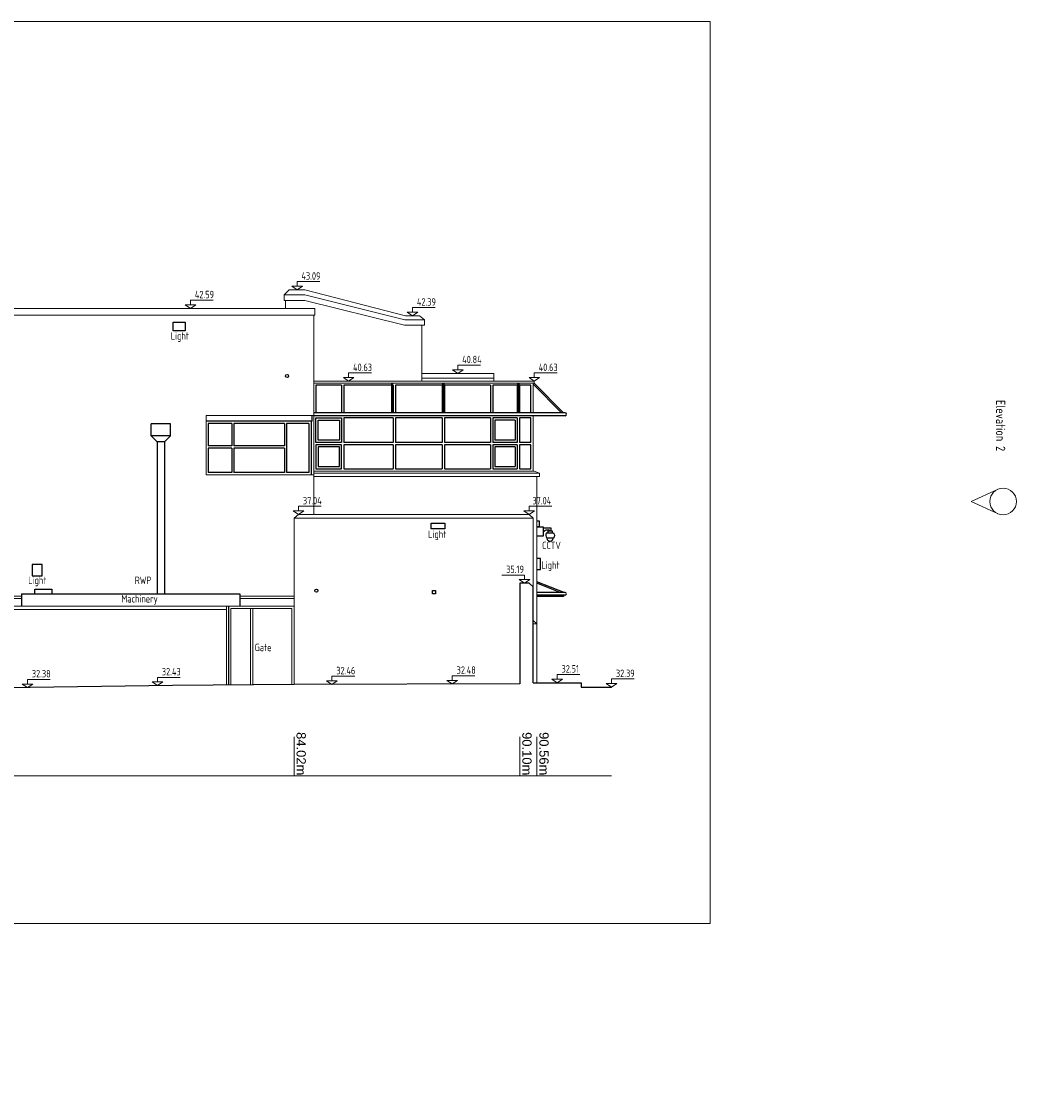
# Model space of a CAD drawing. Header units: metres. Extents: x 526783 to 527427, y 725511 to 725696.
# Tile 3 of 12: x 526867 to 526894, y 725511 to 725540. Entities that reach past the tile are written whole.
import ezdxf
from ezdxf.enums import TextEntityAlignment as Align

# ---------------------------------------------------------------- set-up
doc = ezdxf.new("R2010")
doc.units = ezdxf.units.M
for name, color, linetype, lineweight in [('Fence', 2, 'Continuous', 9), ('Gate', 2, 'Continuous', 9), ('Text', 7, 'Continuous', 9), ('Wall', 7, 'Continuous', 9)]:
    doc.layers.add(name, color=color, linetype=linetype, lineweight=lineweight)
for name, color, linetype in [('Fixture', 253, 'Continuous'), ('Profile', 7, 'Continuous'), ('Service', 254, 'Continuous'), ('Surface', 7, 'Continuous'), ('Window 1', 3, 'Continuous'), ('Window 2', 8, 'Continuous')]:
    doc.layers.add(name, color=color, linetype=linetype)
doc.layers.add('Plot Frames', color=1, linetype='Continuous', lineweight=9, plot=False)
doc.styles.add('arial', font='arial.ttf')
doc.styles.add('ISOCP', font='isocp.shx', dxfattribs={"width": 0.9})

msp = doc.modelspace()

# ---------------------------------------------------------------- linework, layer by layer
at = {"layer": 'Fence'}
for p, q in [((526873.003, 725524.57), (526867.025, 725524.57)), ((526872.953, 725524.481), (526867.025, 725524.481)), ((526872.953, 725524.57), (526872.953, 725522.449)), ((526873.003, 725524.57), (526873.003, 725522.449))]:
    msp.add_line(p, q, dxfattribs=at)
at = {"layer": 'Fixture'}
for p, q in [((526881.977, 725529.78), (526881.213, 725530.553)), ((526882.033, 725529.78), (526881.243, 725530.58)), ((526882.073, 725529.78), (526875.303, 725529.78)), ((526882.073, 725529.7), (526875.303, 725529.7)), ((526882.043, 725524.94), (526881.313, 725525.23)), ((526881.935, 725524.94), (526881.313, 725525.187)), ((526882.073, 725524.94), (526881.313, 725524.94)), ((526882.073, 725524.87), (526881.313, 725524.87)), ((526882.033, 725524.83), (526881.313, 725524.83)), ((526882.033, 725524.87), (526882.033, 725524.83))]:
    msp.add_line(p, q, dxfattribs=at)
at = {"layer": 'Fixture', "elevation": 0}
for points in [[(526877.393, 725530.58), (526877.393, 725529.78)], [(526878.813, 725529.78), (526878.813, 725530.58)], [(526880.833, 725529.78), (526880.833, 725530.58)]]:
    msp.add_lwpolyline(points, dxfattribs=at)
at = {"layer": 'Fixture'}
for points in [[(526877.433, 725529.78), (526877.433, 725530.58)], [(526878.773, 725530.58), (526878.773, 725529.78)], [(526880.793, 725530.58), (526880.793, 725529.78)]]:
    msp.add_lwpolyline(points, dxfattribs=at)
at = {"layer": 'Fixture', "elevation": 0}
msp.add_lwpolyline([(526878.503, 725524.99), (526878.583, 725524.99), (526878.583, 725524.9), (526878.503, 725524.9)], close=True, dxfattribs=at)
at = {"layer": 'Fixture'}
for centre in [(526874.583, 725530.77), (526875.373, 725524.99)]:
    msp.add_circle(centre, 0.04, dxfattribs=at)
msp.add_arc((526882.073, 725529.74), 0.04, 270, 90, dxfattribs=at)
msp.add_ellipse((526882.073, 725524.905), major_axis=(0.035, 0), ratio=1, start_param=4.710961, end_param=7.852554, dxfattribs=at)
at = {"layer": 'Gate'}
for p, q in [((526874.773, 725524.57), (526873.013, 725524.57)), ((526873.013, 725524.57), (526873.013, 725522.449)), ((526874.713, 725524.51), (526873.073, 725524.51)), ((526873.073, 725524.51), (526873.073, 725522.45)), ((526873.603, 725522.453), (526873.603, 725524.51)), ((526873.663, 725522.453), (526873.663, 725524.51)), ((526874.713, 725524.51), (526874.713, 725522.46))]:
    msp.add_line(p, q, dxfattribs=at)
at = {"layer": 'Plot Frames'}
msp.add_lwpolyline([(526844.679, 725511.315), (526856.972, 725511.315), (526856.972, 725516.028), (526885.979, 725516.028), (526885.979, 725540.315), (526844.679, 725540.315)], close=True, dxfattribs=at)
at = {"layer": 'Profile'}
msp.add_lwpolyline([(526881.213, 725522.51), (526881.213, 725525.09), (526881.103, 725525.19), (526880.853, 725525.19), (526880.853, 725522.485)], dxfattribs=at)
at = {"layer": 'Service', "extrusion": (0, 1, 0)}
for p, q in [((526871.443, 725529.48, 0), (526870.923, 725529.48, 0)), ((526871.443, 725529.16, 0), (526870.923, 725529.16, 0)), ((526871.283, 725529, 0), (526871.083, 725529, 0))]:
    msp.add_line(p, q, dxfattribs=at)
at = {"layer": 'Service'}
for p, q in [((526870.923, 725529.16), (526870.923, 725529.48)), ((526871.443, 725529.16), (526871.443, 725529.48)), ((526870.923, 725529.16), (526871.083, 725529, 0)), ((526871.083, 725529, 0), (526871.083, 725524.9, 0)), ((526871.443, 725529.16), (526871.283, 725529, 0)), ((526871.283, 725529, 0), (526871.283, 725524.9, 0)), ((526881.753, 725526.4), (526881.583, 725526.4)), ((526867.433, 725524.9), (526867.433, 725524.57)), ((526867.433, 725524.9), (526873.311, 725524.9)), ((526873.311, 725524.9), (526873.311, 725524.57))]:
    msp.add_line(p, q, dxfattribs=at)
for points in [[(526871.513, 725532.22), (526871.843, 725532.22), (526871.843, 725531.99), (526871.513, 725531.99)], [(526878.463, 725526.81), (526878.833, 725526.81), (526878.833, 725526.65), (526878.463, 725526.65)], [(526867.993, 725525.69), (526867.723, 725525.69), (526867.723, 725525.39), (526867.993, 725525.39)]]:
    msp.add_lwpolyline(points, close=True, dxfattribs=at)
at = {"layer": 'Service', "extrusion": (-2.06019e-12, 0, -1), "elevation": 0}
for points in [[(-526881.313, 725526.72), (-526881.383, 725526.72), (-526881.383, 725526.86), (-526881.313, 725526.86)], [(-526881.313, 725525.56), (-526881.413, 725525.56), (-526881.413, 725525.86), (-526881.313, 725525.86)]]:
    msp.add_lwpolyline(points, dxfattribs=at)
at = {"layer": 'Service', "extrusion": (-2.06024e-12, 0, -1), "elevation": 0}
for points in [[(-526881.313, 725526.47), (-526881.493, 725526.47), (-526881.493, 725526.7), (-526881.313, 725526.7)], [(-526881.613, 725526.55), (-526881.613, 725526.6), (-526881.723, 725526.6), (-526881.723, 725526.55)]]:
    msp.add_lwpolyline(points, dxfattribs=at)
at = {"layer": 'Service', "extrusion": (-2.06024e-12, 0, -1), "elevation": 0, "flags": 128}
msp.add_lwpolyline([(-526881.693, 725526.6), (-526881.693, 725526.67), (-526881.493, 725526.67)], dxfattribs=at)
for points in [[(-526881.493, 725526.58, 0.248731), (-526881.643, 725526.63), (-526881.643, 725526.6)], [(-526881.573, 725526.55, -0.329764), (-526881.583, 725526.4, -0.46296)], [(-526881.573, 725526.55), (-526881.763, 725526.55, 0.754301)], [(-526881.763, 725526.55, 0.329764), (-526881.753, 725526.4, 0.46296)]]:
    msp.add_lwpolyline(points, format="xyb", dxfattribs=at)
at = {"layer": 'Service'}
msp.add_lwpolyline([(526867.793, 725524.9), (526867.793, 725525.03), (526868.253, 725525.03), (526868.253, 725524.9)], dxfattribs=at)
msp.add_arc((526881.668, 725526.411), 0.0857, 187.1519, 352.8481, dxfattribs=at)
at = {"layer": 'Surface', "flags": 128}
msp.add_lwpolyline([(526880.853, 725522.485), (526874.773, 725522.46), (526871.503, 725522.44), (526867.025, 725522.371), (526865.233, 725522.371)], dxfattribs=at)
at = {"layer": 'Surface', "elevation": 0, "flags": 128}
msp.add_lwpolyline([(526881.213, 725522.51), (526882.503, 725522.51), (526882.503, 725522.39), (526883.323, 725522.39)], dxfattribs=at)
at = {"layer": 'Text', "extrusion": (-1.23834e-12, -0.010332, 0.999947)}
for p, q in [((526874.853, 725533.187), (526874.711, 725533.187)), ((526874.711, 725533.187), (526874.853, 725533.09)), ((526875.465, 725533.311), (526874.853, 725533.311)), ((526874.853, 725533.311), (526874.853, 725533.187)), ((526874.853, 725533.09), (526874.996, 725533.187)), ((526874.996, 725533.187), (526874.853, 725533.187)), ((526872.595, 725532.811), (526871.983, 725532.811)), ((526871.983, 725532.811), (526871.983, 725532.687)), ((526871.983, 725532.687), (526871.841, 725532.687)), ((526871.841, 725532.687), (526871.983, 725532.59)), ((526871.983, 725532.59), (526872.126, 725532.687)), ((526872.126, 725532.687), (526871.983, 725532.687)), ((526877.963, 725532.487), (526877.82, 725532.487)), ((526877.82, 725532.487), (526877.963, 725532.39)), ((526878.574, 725532.611), (526877.963, 725532.611)), ((526877.963, 725532.611), (526877.963, 725532.487)), ((526877.963, 725532.39), (526878.105, 725532.487)), ((526878.105, 725532.487), (526877.963, 725532.487)), ((526879.795, 725531.061), (526879.183, 725531.061)), ((526879.183, 725531.061), (526879.183, 725530.937)), ((526876.243, 725530.727), (526876.101, 725530.727)), ((526876.101, 725530.727), (526876.243, 725530.63)), ((526876.855, 725530.851), (526876.243, 725530.851)), ((526876.243, 725530.851), (526876.243, 725530.727)), ((526876.243, 725530.63), (526876.386, 725530.727)), ((526876.386, 725530.727), (526876.243, 725530.727)), ((526879.183, 725530.937), (526879.041, 725530.937)), ((526879.041, 725530.937), (526879.183, 725530.84)), ((526879.183, 725530.84), (526879.326, 725530.937)), ((526879.326, 725530.937), (526879.183, 725530.937)), ((526881.243, 725530.727), (526881.101, 725530.727)), ((526881.101, 725530.727), (526881.243, 725530.63)), ((526881.855, 725530.851), (526881.243, 725530.851)), ((526881.243, 725530.851), (526881.243, 725530.727)), ((526881.243, 725530.63), (526881.386, 725530.727)), ((526881.386, 725530.727), (526881.243, 725530.727)), ((526875.505, 725527.261), (526874.893, 725527.261)), ((526874.893, 725527.261), (526874.893, 725527.137)), ((526881.715, 725527.261), (526881.103, 725527.261)), ((526881.103, 725527.261), (526881.103, 725527.137)), ((526874.893, 725527.137), (526874.751, 725527.137)), ((526874.751, 725527.137), (526874.893, 725527.04)), ((526874.893, 725527.04), (526875.036, 725527.137)), ((526875.036, 725527.137), (526874.893, 725527.137)), ((526881.103, 725527.137), (526880.961, 725527.137)), ((526880.961, 725527.137), (526881.103, 725527.04)), ((526881.103, 725527.04), (526881.246, 725527.137)), ((526881.246, 725527.137), (526881.103, 725527.137)), ((526880.978, 725525.411), (526880.367, 725525.411)), ((526880.978, 725525.287), (526880.836, 725525.287)), ((526880.836, 725525.287), (526880.978, 725525.19)), ((526880.978, 725525.411), (526880.978, 725525.287)), ((526880.978, 725525.19), (526881.121, 725525.287)), ((526881.121, 725525.287), (526880.978, 725525.287)), ((526868.206, 725522.6), (526867.594, 725522.6)), ((526867.594, 725522.6), (526867.594, 725522.476)), ((526871.706, 725522.654), (526871.094, 725522.654)), ((526871.094, 725522.654), (526871.094, 725522.53)), ((526876.405, 725522.685), (526875.793, 725522.685)), ((526875.793, 725522.685), (526875.793, 725522.561)), ((526879.645, 725522.698), (526879.033, 725522.698)), ((526879.033, 725522.698), (526879.033, 725522.574)), ((526881.858, 725522.607), (526881.716, 725522.607)), ((526881.716, 725522.607), (526881.858, 725522.51)), ((526882.47, 725522.731), (526881.858, 725522.731)), ((526881.858, 725522.731), (526881.858, 725522.607)), ((526881.858, 725522.51), (526882.001, 725522.607)), ((526882.001, 725522.607), (526881.858, 725522.607)), ((526883.935, 725522.611), (526883.323, 725522.611)), ((526883.323, 725522.611), (526883.323, 725522.487)), ((526867.594, 725522.476), (526867.451, 725522.476)), ((526867.451, 725522.476), (526867.594, 725522.38)), ((526867.594, 725522.38), (526867.737, 725522.476)), ((526867.737, 725522.476), (526867.594, 725522.476)), ((526871.094, 725522.53), (526870.951, 725522.53)), ((526870.951, 725522.53), (526871.094, 725522.434)), ((526871.094, 725522.434), (526871.237, 725522.53)), ((526871.237, 725522.53), (526871.094, 725522.53)), ((526875.793, 725522.561), (526875.65, 725522.561)), ((526875.65, 725522.561), (526875.793, 725522.464)), ((526875.793, 725522.464), (526875.936, 725522.561)), ((526875.936, 725522.561), (526875.793, 725522.561)), ((526879.033, 725522.574), (526878.89, 725522.574)), ((526878.89, 725522.574), (526879.033, 725522.478)), ((526879.033, 725522.478), (526879.176, 725522.574)), ((526879.176, 725522.574), (526879.033, 725522.574)), ((526883.323, 725522.487), (526883.181, 725522.487)), ((526883.181, 725522.487), (526883.323, 725522.39)), ((526883.323, 725522.39), (526883.466, 725522.487)), ((526883.466, 725522.487), (526883.323, 725522.487))]:
    msp.add_line(p, q, dxfattribs=at)
at = {"layer": 'Text', "color": 8}
for p, q in [((526893.004, 725527.391, 0), (526893.718, 725527.718, 0)), ((526893.004, 725527.391, 0), (526893.718, 725527.064, 0)), ((526874.773, 725521.051), (526874.773, 725520)), ((526880.853, 725521.051), (526880.853, 725520)), ((526881.313, 725521.051), (526881.313, 725520))]:
    msp.add_line(p, q, dxfattribs=at)
at = {"layer": 'Text', "color": 8, "extrusion": (0, 1, 0)}
msp.add_line((526788.524, 725520), (526883.323, 725520), dxfattribs=at)
at = {"layer": 'Text', "color": 8}
msp.add_circle((526893.868, 725527.391, 0), 0.36, dxfattribs=at)
at = {"layer": 'Wall'}
for p, q in [((526874.503, 725532.96), (526874.643, 725533.09)), ((526875.063, 725533.09), (526874.643, 725533.09)), ((526875.063, 725533.09), (526877.772, 725532.39)), ((526874.503, 725532.96), (526874.503, 725532.8)), ((526874.503, 725532.96), (526875.063, 725532.96)), ((526874.503, 725532.8), (526875.063, 725532.8)), ((526874.543, 725532.8), (526874.543, 725532.59)), ((526875.063, 725532.96), (526877.758, 725532.28)), ((526875.063, 725532.8), (526877.748, 725532.14)), ((526875.333, 725532.59), (526810.653, 725532.59)), ((526875.333, 725532.59), (526875.333, 725532.41)), ((526875.333, 725532.41), (526810.653, 725532.41)), ((526875.303, 725532.41), (526875.303, 725529.71)), ((526878.283, 725532.28), (526877.758, 725532.28)), ((526878.153, 725532.39), (526877.772, 725532.39)), ((526878.283, 725532.28), (526878.153, 725532.39)), ((526878.283, 725532.14), (526878.283, 725532.28)), ((526878.283, 725532.14), (526877.748, 725532.14)), ((526878.213, 725532.14), (526878.213, 725530.63)), ((526880.153, 725530.84), (526878.213, 725530.84)), ((526880.153, 725530.63), (526880.153, 725530.84)), ((526881.243, 725530.63), (526875.303, 725530.63)), ((526880.153, 725530.58), (526875.303, 725530.58)), ((526880.153, 725530.71), (526878.213, 725530.71)), ((526881.243, 725530.58), (526880.153, 725530.58)), ((526881.213, 725529.78), (526881.213, 725530.58)), ((526881.243, 725530.58), (526881.243, 725530.63)), ((526875.303, 725529.71), (526872.403, 725529.71)), ((526872.403, 725529.71), (526872.403, 725528.11)), ((526875.303, 725529.71), (526875.303, 725528.11)), ((526881.213, 725528.21), (526881.213, 725529.7)), ((526875.303, 725528.11), (526872.403, 725528.11)), ((526881.243, 725528.21), (526875.303, 725528.21)), ((526881.383, 725528.15), (526875.303, 725528.15)), ((526875.303, 725528.11), (526875.303, 725527.04)), ((526881.383, 725528.15), (526881.243, 725528.21)), ((526881.383, 725528.06), (526881.383, 725528.15)), ((526881.383, 725528.06), (526875.303, 725528.06)), ((526881.313, 725528.06), (526881.313, 725524.1)), ((526874.773, 725526.94), (526874.893, 725527.04)), ((526881.103, 725527.04), (526874.893, 725527.04)), ((526881.213, 725526.94), (526881.103, 725527.04)), ((526874.773, 725526.94), (526874.773, 725522.46)), ((526881.213, 725526.94), (526874.773, 725526.94)), ((526881.213, 725525.09), (526881.213, 725526.94)), ((526867.433, 725524.84), (526866.903, 725524.84)), ((526867.433, 725524.78), (526866.903, 725524.78)), ((526873.311, 725524.84), (526874.773, 725524.84)), ((526873.311, 725524.78), (526874.773, 725524.78)), ((526881.313, 725524.1), (526881.213, 725524.186)), ((526881.313, 725524.1), (526881.213, 725524.1)), ((526881.313, 725524.1), (526881.313, 725522.51))]:
    msp.add_line(p, q, dxfattribs=at)
at = {"layer": 'Window 1'}
for p, q in [((526875.363, 725530.52, 0), (526875.363, 725529.78, 0)), ((526876.053, 725530.52, 0), (526875.363, 725530.52, 0)), ((526876.053, 725530.52), (526876.053, 725529.78)), ((526877.393, 725530.52, 0), (526876.113, 725530.52, 0)), ((526876.113, 725530.52), (526876.113, 725529.78)), ((526877.443, 725530.52, 0), (526877.433, 725530.52, 0)), ((526877.443, 725530.52), (526877.443, 725529.78)), ((526878.763, 725530.52, 0), (526877.503, 725530.52, 0)), ((526877.503, 725530.52), (526877.503, 725529.78)), ((526878.763, 725530.52), (526878.763, 725529.78)), ((526880.063, 725530.52, 0), (526878.823, 725530.52, 0)), ((526878.823, 725530.52), (526878.823, 725529.78)), ((526880.063, 725530.52), (526880.063, 725529.78)), ((526880.783, 725530.52, 0), (526880.123, 725530.52, 0)), ((526880.123, 725530.52), (526880.123, 725529.78)), ((526880.783, 725530.52), (526880.783, 725529.78)), ((526881.153, 725530.52, 0), (526880.843, 725530.52, 0)), ((526880.843, 725530.52), (526880.843, 725529.78)), ((526881.153, 725529.78, 0), (526881.153, 725530.52, 0)), ((526877.443, 725529.64), (526876.113, 725529.64)), ((526876.113, 725529.64), (526876.113, 725528.98)), ((526877.443, 725529.64), (526877.443, 725528.98)), ((526877.503, 725529.64), (526877.503, 725528.98)), ((526878.763, 725529.64), (526877.503, 725529.64)), ((526878.763, 725529.64), (526878.763, 725528.98)), ((526878.823, 725529.64), (526878.823, 725528.98)), ((526880.063, 725529.64), (526878.823, 725529.64)), ((526880.063, 725529.64), (526880.063, 725528.98)), ((526880.183, 725529.58), (526880.183, 725529.04)), ((526880.723, 725529.58), (526880.183, 725529.58)), ((526880.723, 725529.58), (526880.723, 725529.04)), ((526880.843, 725529.64), (526880.843, 725528.98)), ((526881.153, 725529.64), (526880.843, 725529.64)), ((526881.153, 725528.98), (526881.153, 725529.64)), ((526872.463, 725529.49), (526872.463, 725528.89)), ((526873.093, 725529.49), (526872.463, 725529.49)), ((526873.093, 725529.49), (526873.093, 725528.89)), ((526874.513, 725529.49), (526873.153, 725529.49)), ((526873.153, 725529.49), (526873.153, 725528.89)), ((526874.513, 725529.49), (526874.513, 725528.89)), ((526875.173, 725529.49), (526874.573, 725529.49)), ((526874.573, 725529.49), (526874.573, 725528.17)), ((526875.173, 725529.49), (526875.173, 725528.17)), ((526877.443, 725528.98), (526876.113, 725528.98)), ((526878.763, 725528.98), (526877.503, 725528.98)), ((526880.063, 725528.98), (526878.823, 725528.98)), ((526880.723, 725529.04), (526880.183, 725529.04)), ((526881.153, 725528.98), (526880.843, 725528.98)), ((526873.093, 725528.89), (526872.463, 725528.89)), ((526872.463, 725528.83), (526872.463, 725528.17)), ((526873.093, 725528.83), (526872.463, 725528.83)), ((526873.093, 725528.83), (526873.093, 725528.17)), ((526874.513, 725528.89), (526873.153, 725528.89)), ((526873.153, 725528.83), (526873.153, 725528.17)), ((526874.513, 725528.83), (526873.153, 725528.83)), ((526874.513, 725528.83), (526874.513, 725528.17)), ((526877.443, 725528.92), (526876.113, 725528.92)), ((526876.113, 725528.92), (526876.113, 725528.27)), ((526877.443, 725528.92), (526877.443, 725528.27)), ((526878.763, 725528.92), (526877.503, 725528.92)), ((526877.503, 725528.92), (526877.503, 725528.27)), ((526878.763, 725528.92), (526878.763, 725528.27)), ((526880.063, 725528.92), (526878.823, 725528.92)), ((526878.823, 725528.92), (526878.823, 725528.27)), ((526880.063, 725528.92), (526880.063, 725528.27)), ((526880.723, 725528.86), (526880.183, 725528.86, 0)), ((526880.183, 725528.86), (526880.183, 725528.33)), ((526880.723, 725528.86), (526880.723, 725528.33)), ((526881.153, 725528.92), (526880.843, 725528.92)), ((526880.843, 725528.92), (526880.843, 725528.27)), ((526881.153, 725528.27), (526881.153, 725528.92)), ((526873.093, 725528.17), (526872.463, 725528.17)), ((526874.513, 725528.17), (526873.153, 725528.17)), ((526875.173, 725528.17), (526874.573, 725528.17)), ((526876.113, 725528.27, 0), (526877.443, 725528.27, 0)), ((526877.503, 725528.27, 0), (526878.763, 725528.27, 0)), ((526878.823, 725528.27, 0), (526880.063, 725528.27, 0)), ((526880.183, 725528.33, 0), (526880.723, 725528.33, 0)), ((526880.843, 725528.27, 0), (526881.153, 725528.27, 0))]:
    msp.add_line(p, q, dxfattribs=at)
msp.add_lwpolyline([(526875.993, 725529.04), (526875.423, 725529.04), (526875.423, 725529.58), (526875.993, 725529.58)], close=True, dxfattribs=at)
at = {"layer": 'Window 1', "elevation": 0}
msp.add_lwpolyline([(526875.993, 725528.86), (526875.423, 725528.86), (526875.423, 725528.33), (526875.993, 725528.33)], close=True, dxfattribs=at)
at = {"layer": 'Window 2'}
for p, q in [((526875.263, 725529.55), (526875.263, 725529.71)), ((526880.123, 725529.64), (526880.123, 725528.98)), ((526880.783, 725529.64), (526880.123, 725529.64)), ((526880.783, 725529.64), (526880.783, 725528.98)), ((526875.263, 725529.55), (526872.403, 725529.55)), ((526875.233, 725529.55), (526875.233, 725528.11)), ((526880.783, 725528.98), (526880.123, 725528.98)), ((526880.783, 725528.92), (526880.123, 725528.92)), ((526880.123, 725528.92), (526880.123, 725528.27)), ((526880.783, 725528.92), (526880.783, 725528.27)), ((526880.123, 725528.27, 0), (526880.783, 725528.27, 0))]:
    msp.add_line(p, q, dxfattribs=at)
at = {"layer": 'Window 2', "elevation": 0}
for points in [[(526876.053, 725528.98), (526875.363, 725528.98), (526875.363, 725529.64), (526876.053, 725529.64)], [(526876.053, 725528.92), (526875.363, 725528.92), (526875.363, 725528.27), (526876.053, 725528.27)]]:
    msp.add_lwpolyline(points, close=True, dxfattribs=at)

# ---------------------------------------------------------------- texts
at = {"layer": 'Text', "style": 'ISOCP', "width": 0.9}
for s, p in [('43.09', (526874.971, 725533.364, 0)), ('42.59', (526872.101, 725532.864, 0)), ('42.39', (526878.08, 725532.664, 0)), ('Light', (526871.453, 725531.75)), ('40.84', (526879.301, 725531.114, 0)), ('40.63', (526876.361, 725530.904, 0)), ('40.63', (526881.361, 725530.904, 0)), ('37.04', (526875.011, 725527.314)), ('37.04', (526881.191, 725527.314)), ('Light', (526878.383, 725526.41)), ('CCTV', (526881.453, 725526.11)), ('Light', (526881.433, 725525.58)), ('35.19', (526880.484, 725525.464)), ('Light', (526867.613, 725525.17)), ('RWP', (526870.483, 725525.17)), ('Machinery', (526870.123, 725524.67)), ('Gate', (526873.713, 725523.36)), ('32.43', (526871.212, 725522.708)), ('32.46', (526875.911, 725522.738)), ('32.48', (526879.151, 725522.751)), ('32.51', (526881.976, 725522.784)), ('32.38', (526867.711, 725522.653)), ('32.39', (526883.441, 725522.664))]:
    msp.add_text(s, height=0.2, dxfattribs=at).set_placement(p)
at = {"layer": 'Text', "color": 8, "style": 'ISOCP', "width": 0.9}
msp.add_text('Elevation 2', height=0.25, rotation=270, dxfattribs=at).set_placement((526893.677, 725530.124, 0))
at = {"layer": 'Text', "color": 8, "style": 'arial'}
for s, p in [('84.02m', (526874.839, 725520.016)), ('90.10m', (526880.919, 725520.016)), ('90.56m', (526881.379, 725520.016))]:
    msp.add_text(s, height=0.25, rotation=270, dxfattribs=at).set_placement(p, align=Align.RIGHT)

doc.saveas('drawing.dxf')
